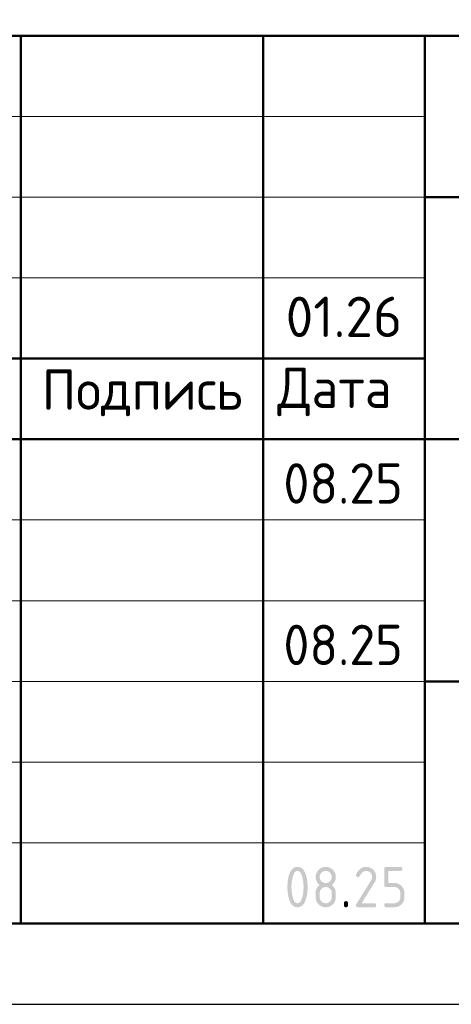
# Model space of a CAD drawing. Header units: millimetres. Extents: x 0 to 42000, y 0 to 29700.
# Tile 6 of 9: x 26992 to 29665, y 0 to 6099. Entities that reach past the tile are written whole.
import ezdxf

# ---------------------------------------------------------------- set-up
doc = ezdxf.new("R2010")
doc.units = ezdxf.units.MM
doc.layers.add('Standard', color=7, linetype='Continuous', lineweight=25)
doc.styles.add('ISOCPEUR', font='txt')

msp = doc.modelspace()

# ---------------------------------------------------------------- hatches: boundary and pattern name
at = {"layer": 'Standard', "linetype": 'Continuous', "lineweight": 25, "transparency": 33554687}
h = msp.add_hatch(color=7, dxfattribs=at)
h.paths.add_polyline_path([(28749.8, 726.3), (28749.8, 734), (28749.4, 741.6), (28749, 749.1), (28748.2, 756.4), (28747.4, 763.7), (28746.1, 770.8), (28744.9, 777.9), (28743.2, 784.8), (28742, 790), (28740.6, 794.5), (28739.1, 799), (28737.6, 802.9), (28736, 806.8), (28734.2, 810), (28732.5, 813.3), (28730.5, 815.9), (28728.6, 818.5), (28726.5, 820.4), (28724.4, 822.4), (28722.2, 823.6), (28719.9, 824.9), (28717.5, 825.6), (28715.1, 826.2), (28712.5, 826.2), (28709.9, 826.2), (28707.5, 825.6), (28705.1, 824.9), (28702.9, 823.6), (28700.6, 822.3), (28698.6, 820.4), (28696.5, 818.4), (28694.6, 815.8), (28692.7, 813.2), (28690.9, 810), (28689.2, 806.7), (28687.6, 802.8), (28686, 798.9), (28684.6, 794.4), (28683.2, 789.8), (28681.9, 784.6), (28680.2, 777.6), (28679, 770.4), (28677.7, 763.3), (28676.8, 756), (28676, 748.7), (28675.6, 741.3), (28675.2, 733.9), (28675.2, 726.3), (28675.2, 718.6), (28675.6, 711.1), (28676, 703.5), (28676.8, 696.2), (28677.6, 688.9), (28678.9, 681.8), (28680.1, 674.7), (28681.8, 667.8), (28683, 662.6), (28684.4, 658.1), (28685.8, 653.5), (28687.4, 649.7), (28689, 645.8), (28690.8, 642.5), (28692.5, 639.3), (28694.4, 636.7), (28696.4, 634.1), (28698.4, 632.2), (28700.5, 630.2), (28702.8, 628.9), (28705, 627.6), (28707.5, 627), (28709.9, 626.3), (28712.5, 626.3), (28715.1, 626.3), (28717.5, 627), (28719.9, 627.6), (28722.2, 628.9), (28724.4, 630.2), (28726.5, 632.2), (28728.6, 634.1), (28730.5, 636.7), (28732.5, 639.3), (28734.2, 642.5), (28736, 645.8), (28737.6, 649.7), (28739.1, 653.5), (28740.6, 658.1), (28742, 662.6), (28743.2, 667.8), (28744.9, 674.7), (28746.1, 681.8), (28747.4, 688.9), (28748.2, 696.2), (28749, 703.5), (28749.4, 711.1), (28749.8, 718.6)])
h.paths.add_polyline_path([(28774.9, 726.3), (28774.9, 720.7), (28774.7, 715.3), (28774.5, 709.9), (28774.2, 704.7), (28773.8, 699.5), (28773.3, 694.5), (28772.8, 689.4), (28772.1, 684.6), (28771.4, 679.8), (28770.6, 675.1), (28769.7, 670.5), (28768.7, 666.1), (28767.7, 661.6), (28766.5, 657.3), (28765.3, 653.1), (28763.9, 649), (28761.9, 643), (28759.6, 637.8), (28757.3, 632.6), (28754.7, 628.1), (28752.1, 623.7), (28749.1, 619.9), (28746.2, 616.2), (28743, 613.2), (28739.8, 610.2), (28736.3, 608), (28732.8, 605.8), (28729, 604.3), (28725.1, 602.8), (28721, 602), (28716.9, 601.3), (28712.5, 601.3), (28708.1, 601.3), (28704, 602), (28699.8, 602.8), (28696, 604.3), (28692.2, 605.7), (28688.7, 608), (28685.2, 610.2), (28682, 613.2), (28678.7, 616.1), (28675.8, 619.8), (28672.9, 623.6), (28670.3, 628), (28667.7, 632.5), (28665.4, 637.7), (28663.1, 642.9), (28661.1, 648.8), (28659.7, 652.9), (28658.5, 657.2), (28657.3, 661.4), (28656.3, 665.9), (28655.2, 670.3), (28654.4, 675), (28653.5, 679.6), (28652.9, 684.5), (28652.2, 689.3), (28651.6, 694.4), (28651.1, 699.4), (28650.8, 704.6), (28650.5, 709.8), (28650.3, 715.3), (28650.1, 720.7), (28650.1, 726.3), (28650.1, 731.9), (28650.3, 737.3), (28650.5, 742.7), (28650.8, 748), (28651.1, 753.2), (28651.6, 758.2), (28652.2, 763.3), (28652.9, 768.1), (28653.5, 772.9), (28654.4, 777.6), (28655.2, 782.2), (28656.3, 786.7), (28657.3, 791.1), (28658.5, 795.4), (28659.7, 799.7), (28661.1, 803.7), (28663.1, 809.7), (28665.4, 814.9), (28667.7, 820.1), (28670.3, 824.5), (28672.9, 829), (28675.8, 832.7), (28678.7, 836.4), (28682, 839.4), (28685.2, 842.4), (28688.7, 844.6), (28692.2, 846.8), (28696, 848.3), (28699.8, 849.8), (28704, 850.5), (28708.1, 851.3), (28712.5, 851.3), (28716.9, 851.3), (28721, 850.5), (28725.1, 849.8), (28729, 848.3), (28732.8, 846.8), (28736.3, 844.6), (28739.8, 842.3), (28743, 839.4), (28746.2, 836.4), (28749.1, 832.6), (28752.1, 828.9), (28754.7, 824.4), (28757.3, 820), (28759.6, 814.7), (28761.9, 809.5), (28763.9, 803.6), (28765.3, 799.5), (28766.5, 795.2), (28767.7, 791), (28768.7, 786.5), (28769.7, 782.1), (28770.6, 777.4), (28771.4, 772.8), (28772.1, 768), (28772.8, 763.1), (28773.3, 758.1), (28773.8, 753.1), (28774.2, 747.9), (28774.5, 742.7), (28774.7, 737.3), (28774.9, 731.9)], flags=16)
h = msp.add_hatch(color=7, dxfattribs=at)
h.paths.add_polyline_path([(28887.4, 626.3), (28891.3, 626.3), (28894.9, 627), (28898.5, 627.7), (28901.8, 629.1), (28905.1, 630.4), (28908.1, 632.5), (28911.1, 634.5), (28913.8, 637.2), (28916.6, 639.9), (28918.6, 643), (28920.6, 646), (28922, 649.3), (28923.3, 652.6), (28924, 656.3), (28924.7, 659.9), (28924.7, 663.8), (28924.7, 688.8), (28924.7, 692.7), (28924, 696.3), (28923.3, 699.9), (28922, 703.2), (28920.6, 706.5), (28918.5, 709.5), (28916.5, 712.6), (28913.8, 715.3), (28911, 718.1), (28908, 720.1), (28905, 722.2), (28901.7, 723.6), (28898.4, 724.9), (28894.8, 725.6), (28891.2, 726.3), (28887.4, 726.3), (28883.4, 726.3), (28879.8, 725.6), (28876.2, 724.9), (28872.9, 723.6), (28869.6, 722.2), (28866.6, 720.2), (28863.6, 718.1), (28860.9, 715.4), (28858.2, 712.7), (28856.1, 709.7), (28854.1, 706.6), (28852.7, 703.3), (28851.4, 700), (28850.7, 696.4), (28850, 692.7), (28850, 688.8), (28850, 663.8), (28850, 659.9), (28850.7, 656.3), (28851.4, 652.6), (28852.7, 649.3), (28854.1, 646), (28856.1, 643), (28858.2, 639.9), (28860.9, 637.2), (28863.6, 634.5), (28866.6, 632.5), (28869.6, 630.4), (28872.9, 629.1), (28876.2, 627.7), (28879.8, 627), (28883.4, 626.3)])
h.paths.add_polyline_path([(28887.4, 601.3), (28884.1, 601.3), (28881, 601.6), (28877.9, 601.9), (28874.9, 602.4), (28871.9, 603), (28869, 603.9), (28866.1, 604.7), (28863.4, 605.9), (28860.6, 607), (28858, 608.4), (28855.3, 609.9), (28852.8, 611.6), (28850.3, 613.3), (28847.9, 615.3), (28845.5, 617.3), (28843.2, 619.6), (28840.9, 621.9), (28838.9, 624.2), (28836.9, 626.7), (28835.2, 629.2), (28833.5, 631.7), (28832.1, 634.3), (28830.7, 637), (28829.5, 639.8), (28828.4, 642.5), (28827.5, 645.4), (28826.7, 648.3), (28826.1, 651.3), (28825.5, 654.3), (28825.3, 657.4), (28825, 660.5), (28825, 663.8), (28825, 688.8), (28825, 692.7), (28825.4, 696.4), (28825.8, 700.1), (28826.5, 703.6), (28827.3, 707.1), (28828.5, 710.4), (28829.7, 713.7), (28831.2, 716.8), (28832.8, 719.9), (28834.7, 722.9), (28836.7, 725.8), (28839.1, 728.6), (28841.4, 731.3), (28844.1, 733.9), (28846.9, 736.4), (28850, 738.8), (28846.9, 741.1), (28844.1, 743.7), (28841.4, 746.3), (28839.1, 749), (28836.7, 751.8), (28834.7, 754.7), (28832.8, 757.6), (28831.2, 760.8), (28829.7, 763.9), (28828.5, 767.2), (28827.3, 770.5), (28826.5, 774), (28825.8, 777.5), (28825.4, 781.2), (28825, 784.9), (28825, 788.8), (28825, 792), (28825.3, 795.1), (28825.5, 798.3), (28826.1, 801.3), (28826.7, 804.3), (28827.5, 807.2), (28828.4, 810.1), (28829.5, 812.8), (28830.7, 815.6), (28832.1, 818.2), (28833.5, 820.9), (28835.2, 823.4), (28836.9, 825.9), (28838.9, 828.3), (28840.9, 830.7), (28843.2, 833), (28845.5, 835.3), (28847.9, 837.3), (28850.3, 839.3), (28852.8, 841), (28855.3, 842.7), (28858, 844.1), (28860.6, 845.6), (28863.4, 846.7), (28866.1, 847.9), (28869, 848.7), (28871.9, 849.6), (28874.9, 850.1), (28877.9, 850.7), (28881, 851), (28884.1, 851.3), (28887.4, 851.3), (28890.6, 851.3), (28893.7, 851), (28896.8, 850.7), (28899.8, 850.1), (28902.8, 849.6), (28905.7, 848.7), (28908.6, 847.9), (28911.3, 846.7), (28914.1, 845.6), (28916.7, 844.1), (28919.4, 842.7), (28921.9, 841), (28924.4, 839.3), (28926.8, 837.3), (28929.2, 835.3), (28931.5, 833), (28933.8, 830.7), (28935.8, 828.3), (28937.8, 825.9), (28939.5, 823.4), (28941.2, 820.9), (28942.6, 818.2), (28944, 815.6), (28945.2, 812.8), (28946.3, 810.1), (28947.2, 807.2), (28948, 804.3), (28948.6, 801.3), (28949.2, 798.3), (28949.4, 795.1), (28949.7, 792), (28949.7, 788.8), (28949.7, 784.9), (28949.3, 781.2), (28949, 777.5), (28948.2, 774), (28947.4, 770.5), (28946.2, 767.2), (28945, 763.9), (28943.5, 760.8), (28941.9, 757.6), (28940, 754.7), (28938, 751.8), (28935.6, 749), (28933.3, 746.3), (28930.6, 743.7), (28927.8, 741.1), (28924.7, 738.8), (28929.2, 735.4), (28932.9, 731.6), (28936.5, 727.8), (28939.4, 723.6), (28942.2, 719.4), (28944.2, 714.8), (28946.2, 710.2), (28947.4, 705.3), (28947.7, 704), (28948, 702.4), (28948.2, 700.8), (28948.4, 698.9), (28948.6, 697), (28948.8, 694.7), (28949, 692.5), (28949.2, 689.9), (28949.3, 687.3), (28949.4, 684.4), (28949.5, 681.4), (28949.6, 678.2), (28949.7, 674.9), (28949.7, 671.3), (28949.7, 667.7), (28949.7, 663.8), (28949.7, 660.5), (28949.4, 657.4), (28949.2, 654.3), (28948.6, 651.3), (28948, 648.3), (28947.2, 645.4), (28946.3, 642.5), (28945.2, 639.8), (28944, 637), (28942.6, 634.3), (28941.2, 631.7), (28939.5, 629.2), (28937.8, 626.7), (28935.8, 624.2), (28933.8, 621.9), (28931.5, 619.6), (28929.2, 617.3), (28926.8, 615.3), (28924.4, 613.3), (28921.9, 611.6), (28919.4, 609.9), (28916.7, 608.4), (28914.1, 607), (28911.3, 605.9), (28908.6, 604.7), (28905.7, 603.9), (28902.8, 603), (28899.8, 602.4), (28896.8, 601.9), (28893.7, 601.6), (28890.6, 601.3)], flags=16)
h.paths.add_polyline_path([(28887.4, 751.2), (28891.3, 751.2), (28894.9, 751.9), (28898.5, 752.6), (28901.8, 754), (28905.1, 755.3), (28908.1, 757.4), (28911.1, 759.4), (28913.8, 762.1), (28916.6, 764.8), (28918.6, 767.9), (28920.6, 770.9), (28922, 774.2), (28923.3, 777.5), (28924, 781.2), (28924.7, 784.8), (28924.7, 788.7), (28924.7, 792.6), (28924, 796.2), (28923.3, 799.8), (28922, 803.1), (28920.6, 806.4), (28918.5, 809.5), (28916.5, 812.5), (28913.8, 815.2), (28911, 818), (28908, 820), (28905, 822.1), (28901.7, 823.5), (28898.4, 824.8), (28894.8, 825.5), (28891.2, 826.2), (28887.4, 826.2), (28883.4, 826.2), (28879.8, 825.5), (28876.2, 824.9), (28872.9, 823.5), (28869.6, 822.1), (28866.6, 820.1), (28863.6, 818), (28860.9, 815.3), (28858.2, 812.6), (28856.1, 809.6), (28854.1, 806.6), (28852.7, 803.2), (28851.4, 799.9), (28850.7, 796.3), (28850, 792.7), (28850, 788.7), (28850, 784.8), (28850.7, 781.2), (28851.4, 777.5), (28852.7, 774.2), (28854.1, 770.9), (28856.1, 767.9), (28858.2, 764.8), (28860.9, 762.1), (28863.6, 759.4), (28866.6, 757.4), (28869.6, 755.3), (28872.9, 754), (28876.2, 752.6), (28879.8, 751.9), (28883.4, 751.2)])
for points in [[(29137.2, 851.3), (29140.4, 851.3), (29143.5, 851), (29146.6, 850.7), (29149.7, 850.1), (29152.7, 849.6), (29155.5, 848.7), (29158.4, 847.9), (29161.2, 846.7), (29164, 845.6), (29166.6, 844.2), (29169.2, 842.7), (29171.8, 841), (29174.3, 839.3), (29176.7, 837.3), (29179.1, 835.3), (29181.4, 833), (29183.6, 830.7), (29185.7, 828.3), (29187.6, 825.9), (29189.4, 823.4), (29191.1, 820.9), (29192.5, 818.2), (29193.9, 815.6), (29195.1, 812.8), (29196.2, 810.1), (29197.1, 807.2), (29197.9, 804.3), (29198.5, 801.3), (29199.1, 798.3), (29199.4, 795.2), (29199.6, 792), (29199.6, 788.8), (29199.6, 784.4), (29198.9, 779.9), (29198.2, 775.4), (29196.8, 770.9), (29195.4, 766.4), (29193.2, 761.9), (29191.1, 757.4), (29188.3, 752.8), (29109.5, 626.3), (29187.2, 626.3), (29188.7, 626.3), (29190.1, 626.1), (29191.4, 625.9), (29192.6, 625.6), (29193.8, 625.2), (29194.8, 624.6), (29195.7, 624), (29196.5, 623.2), (29197.3, 622.4), (29197.9, 621.4), (29198.5, 620.5), (29198.9, 619.3), (29199.2, 618.1), (29199.4, 616.7), (29199.6, 615.4), (29199.6, 613.8), (29199.6, 612.2), (29199.4, 610.9), (29199.2, 609.5), (29198.9, 608.3), (29198.5, 607.2), (29197.9, 606.2), (29197.3, 605.2), (29196.5, 604.4), (29195.7, 603.6), (29194.8, 603), (29193.8, 602.5), (29192.6, 602.1), (29191.4, 601.7), (29190.1, 601.5), (29188.7, 601.3), (29187.2, 601.3), (29087.2, 601.3), (29085.6, 601.3), (29084.2, 601.5), (29082.9, 601.7), (29081.7, 602.1), (29080.5, 602.5), (29079.6, 603), (29078.6, 603.6), (29077.8, 604.4), (29077, 605.2), (29076.4, 606.2), (29075.9, 607.1), (29075.5, 608.3), (29075.1, 609.5), (29074.9, 610.9), (29074.7, 612.2), (29074.7, 613.8), (29074.7, 615.7), (29075.2, 617.5), (29075.7, 619.3), (29076.8, 621), (29168.4, 768.1), (29170, 770.6), (29171.1, 773.2), (29172.3, 775.7), (29173.1, 778.3), (29173.9, 780.9), (29174.3, 783.5), (29174.7, 786.1), (29174.7, 788.7), (29174.7, 792.6), (29174, 796.2), (29173.3, 799.8), (29171.9, 803.1), (29170.5, 806.4), (29168.5, 809.5), (29166.4, 812.5), (29163.7, 815.3), (29160.9, 818), (29157.9, 820.1), (29154.9, 822.1), (29151.6, 823.5), (29148.2, 824.9), (29144.6, 825.6), (29141, 826.2), (29137.2, 826.2), (29134.5, 826.2), (29131.9, 825.8), (29129.3, 825.3), (29126.8, 824.3), (29124.2, 823.3), (29121.7, 821.8), (29119.2, 820.3), (29116.8, 818.4), (29114.3, 816.4), (29111.9, 814), (29109.5, 811.5), (29107.2, 808.6), (29104.8, 805.6), (29102.5, 802.2), (29100.2, 798.7), (29098, 794.8), (29097.1, 793.3), (29096, 792.2), (29094.9, 791), (29093.6, 790.3), (29092.2, 789.5), (29090.6, 789.1), (29089, 788.8), (29087.2, 788.8), (29085.6, 788.8), (29084.2, 789), (29082.9, 789.1), (29081.7, 789.5), (29080.5, 789.9), (29079.6, 790.5), (29078.6, 791.1), (29077.8, 791.9), (29077, 792.7), (29076.4, 793.6), (29075.9, 794.6), (29075.5, 795.8), (29075.1, 797), (29074.9, 798.3), (29074.7, 799.7), (29074.7, 801.2), (29074.7, 802.7), (29075, 803.9), (29075.3, 805.2), (29075.8, 806.4), (29078.7, 812), (29081.9, 816.9), (29085, 821.8), (29088.4, 826), (29091.8, 830.2), (29095.4, 833.7), (29099, 837.2), (29102.8, 840.1), (29106.6, 842.9), (29110.7, 845), (29114.8, 847.1), (29119.1, 848.5), (29123.4, 849.9), (29127.9, 850.6), (29132.4, 851.3)], [(29249.6, 738.8), (29249.6, 838.8), (29249.6, 840.4), (29249.8, 841.7), (29250, 843.1), (29250.4, 844.3), (29250.8, 845.4), (29251.3, 846.4), (29251.9, 847.4), (29252.7, 848.2), (29253.5, 848.9), (29254.5, 849.5), (29255.4, 850.1), (29256.6, 850.5), (29257.8, 850.9), (29259.1, 851.1), (29260.5, 851.3), (29262.1, 851.3), (29349.3, 851.3), (29350.9, 851.3), (29352.2, 851.1), (29353.6, 850.9), (29354.8, 850.5), (29356, 850.1), (29356.9, 849.5), (29357.9, 848.9), (29358.7, 848.2), (29359.5, 847.4), (29360.1, 846.4), (29360.6, 845.4), (29361, 844.2), (29361.4, 843.1), (29361.6, 841.7), (29361.8, 840.3), (29361.8, 838.8), (29361.8, 837.2), (29361.6, 835.8), (29361.4, 834.5), (29361, 833.3), (29360.6, 832.1), (29360.1, 831.1), (29359.5, 830.2), (29358.7, 829.4), (29357.9, 828.6), (29356.9, 828), (29356, 827.4), (29354.8, 827), (29353.6, 826.6), (29352.2, 826.4), (29350.9, 826.2), (29349.3, 826.2), (29274.6, 826.2), (29274.6, 751.3), (29312, 751.3), (29315.3, 751.3), (29318.4, 751), (29321.5, 750.8), (29324.5, 750.2), (29327.5, 749.6), (29330.4, 748.7), (29333.2, 747.9), (29336, 746.7), (29338.8, 745.6), (29341.4, 744.2), (29344, 742.7), (29346.6, 741), (29349.1, 739.3), (29351.5, 737.3), (29353.9, 735.3), (29356.1, 733), (29358.4, 730.7), (29360.4, 728.2), (29362.4, 725.8), (29364.1, 723.3), (29365.8, 720.8), (29367.2, 718.1), (29368.7, 715.5), (29369.8, 712.7), (29370.9, 710), (29371.8, 707.1), (29372.7, 704.2), (29373.2, 701.2), (29373.8, 698.2), (29374.1, 695.1), (29374.4, 692), (29374.4, 688.8), (29374.4, 663.8), (29374.4, 660.6), (29374.1, 657.4), (29373.8, 654.3), (29373.2, 651.3), (29372.6, 648.3), (29371.8, 645.4), (29370.9, 642.5), (29369.8, 639.8), (29368.6, 637), (29367.2, 634.4), (29365.8, 631.7), (29364.1, 629.2), (29362.3, 626.7), (29360.3, 624.3), (29358.3, 621.9), (29356, 619.6), (29353.7, 617.3), (29351.3, 615.3), (29348.9, 613.3), (29346.4, 611.6), (29343.9, 609.9), (29341.2, 608.4), (29338.6, 607), (29335.9, 605.9), (29333.1, 604.7), (29330.2, 603.9), (29327.4, 603), (29324.4, 602.4), (29321.4, 601.9), (29318.3, 601.6), (29315.2, 601.3), (29312, 601.3), (29262.1, 601.3), (29260.5, 601.3), (29259.1, 601.5), (29257.8, 601.7), (29256.6, 602.1), (29255.4, 602.5), (29254.5, 603), (29253.5, 603.6), (29252.7, 604.4), (29251.9, 605.2), (29251.3, 606.2), (29250.8, 607.2), (29250.4, 608.3), (29250, 609.5), (29249.8, 610.9), (29249.6, 612.2), (29249.6, 613.8), (29249.6, 615.4), (29249.8, 616.7), (29250, 618.1), (29250.4, 619.3), (29250.8, 620.5), (29251.3, 621.4), (29251.9, 622.4), (29252.7, 623.2), (29253.5, 624), (29254.5, 624.6), (29255.4, 625.2), (29256.6, 625.6), (29257.8, 625.9), (29259.1, 626.1), (29260.5, 626.3), (29262.1, 626.3), (29311.9, 626.3), (29315.8, 626.3), (29319.5, 627), (29323.1, 627.7), (29326.4, 629.1), (29329.7, 630.4), (29332.7, 632.5), (29335.7, 634.5), (29338.5, 637.2), (29341.2, 639.9), (29343.2, 643), (29345.2, 646), (29346.6, 649.3), (29348, 652.6), (29348.6, 656.3), (29349.3, 659.9), (29349.3, 663.8), (29349.3, 688.8), (29349.3, 692.7), (29348.6, 696.3), (29347.9, 699.9), (29346.6, 703.2), (29345.2, 706.5), (29343.2, 709.5), (29341.1, 712.6), (29338.4, 715.3), (29335.6, 718), (29332.6, 720.1), (29329.6, 722.2), (29326.3, 723.5), (29323, 724.9), (29319.4, 725.6), (29315.8, 726.3), (29311.9, 726.3), (29262.1, 726.3), (29260.5, 726.3), (29259.1, 726.5), (29257.8, 726.7), (29256.6, 727.1), (29255.4, 727.5), (29254.5, 728), (29253.5, 728.6), (29252.7, 729.4), (29251.9, 730.2), (29251.3, 731.2), (29250.8, 732.1), (29250.4, 733.3), (29250, 734.5), (29249.8, 735.9), (29249.6, 737.2)], [(28999.8, 626.3), (28999.8, 627.9), (29000, 629.3), (29000.2, 630.6), (29000.6, 631.8), (29001, 633), (29001.6, 634), (29002.2, 634.9), (29003, 635.7), (29003.7, 636.5), (29004.7, 637.1), (29005.7, 637.7), (29006.9, 638.1), (29008.1, 638.5), (29009.4, 638.7), (29010.8, 638.9), (29012.3, 638.9), (29013.9, 638.9), (29015.3, 638.7), (29016.7, 638.5), (29017.8, 638.1), (29019, 637.7), (29020, 637.1), (29021, 636.5), (29021.7, 635.7), (29022.5, 634.9), (29023.1, 634), (29023.7, 633), (29024.1, 631.8), (29024.5, 630.6), (29024.7, 629.3), (29024.9, 627.9), (29024.9, 626.3), (29024.9, 613.8), (29024.9, 612.2), (29024.7, 610.9), (29024.5, 609.5), (29024.1, 608.3), (29023.7, 607.2), (29023.1, 606.2), (29022.5, 605.2), (29021.7, 604.4), (29021, 603.6), (29020, 603), (29019, 602.5), (29017.8, 602.1), (29016.7, 601.7), (29015.3, 601.5), (29013.9, 601.3), (29012.3, 601.3), (29010.8, 601.3), (29009.4, 601.5), (29008.1, 601.7), (29006.9, 602.1), (29005.7, 602.5), (29004.7, 603), (29003.7, 603.6), (29003, 604.4), (29002.2, 605.2), (29001.6, 606.2), (29001, 607.2), (29000.6, 608.3), (29000.2, 609.5), (29000, 610.9), (28999.8, 612.2), (28999.8, 613.8)]]:
    msp.add_hatch(color=7, dxfattribs=at).paths.add_polyline_path(points, flags=16)

# ---------------------------------------------------------------- linework, layer by layer
at = {"layer": 'Standard', "color": 7, "linetype": 'Continuous', "lineweight": 50, "transparency": 33554687}
for p, q in [((23000, 6000), (41500, 6000)), ((27000, 500), (27000, 6000)), ((28500, 500), (28500, 6000)), ((29500, 500), (29500, 6000)), ((29500, 5000), (41500, 5000)), ((23000, 4000), (29500, 4000)), ((23000, 4000), (29500, 4000)), ((23000, 4000), (29500, 4000)), ((23000, 3500), (29500, 3500)), ((23000, 3500), (29500, 3500)), ((29500, 3500), (41500, 3500)), ((29500, 2000), (41500, 2000))]:
    msp.add_line(p, q, dxfattribs=at)
at = {"layer": 'Standard', "color": 7, "linetype": 'Continuous', "lineweight": 13, "transparency": 33554687}
for p, q in [((23000, 5500), (29500, 5500)), ((23000, 5000), (29500, 5000)), ((23000, 4500), (29500, 4500)), ((23000, 3000), (29500, 3000)), ((23000, 2500), (29500, 2500)), ((23000, 2500), (29500, 2500)), ((23000, 2000), (29500, 2000)), ((23000, 2000), (29500, 2000)), ((23000, 1500), (29500, 1500)), ((23000, 1000), (29500, 1000))]:
    msp.add_line(p, q, dxfattribs=at)
at = {"layer": 'Standard', "color": 7, "linetype": 'Continuous', "lineweight": 25, "transparency": 33554687}
msp.add_line((23000, 500), (41500, 500), dxfattribs=at)
msp.add_line((23000, 500), (41500, 500), dxfattribs=at)
msp.add_line((23000, 500), (41500, 500), dxfattribs=at)
msp.add_lwpolyline([(0, 0), (42000, 0), (42000, 29700), (0, 29700), (0, 0)], close=True, dxfattribs=at)
at = {"layer": 'Standard', "color": 7, "linetype": 'Continuous', "lineweight": 50, "transparency": 33554687}
msp.add_lwpolyline([(2000, 29200), (41500, 29200), (41500, 500), (2000, 500), (2000, 29200)], close=True, dxfattribs=at)
at = {"layer": 'Standard', "color": 7, "linetype": 'Continuous', "lineweight": 13, "transparency": 33554687}
for points in [[(2000, 29200), (2000, 500), (41500, 500), (41500, 29200), (2000, 29200)], [(41500, 500), (23000, 500), (23000, 6000), (41500, 6000), (41500, 500)]]:
    msp.add_lwpolyline(points, dxfattribs=at)
at = {"layer": 'Standard', "color": 7, "linetype": 'Continuous', "lineweight": 25, "transparency": 33554687}
msp.add_lwpolyline([(41500, 6000), (23000, 6000), (23000, 500), (41500, 500), (41500, 6000)], dxfattribs=at)

# ---------------------------------------------------------------- texts
at = {"layer": 'Standard', "color": 7, "linetype": 'Continuous', "lineweight": 13, "transparency": 33554687, "insert": (29000, 4258.3), "char_height": 250, "width": 834.848, "attachment_point": 5, "style": 'ISOCPEUR'}
msp.add_mtext('\\A1;{\\fISOCPEUR|i0|b0;\\H250.000000;\\W1.000000;\\C7;01.26}\\P', dxfattribs=at)
at = {"layer": 'Standard', "color": 7, "linetype": 'Continuous', "lineweight": 25, "transparency": 33554687, "char_height": 250, "attachment_point": 7, "style": 'ISOCPEUR'}
for s, insert, width in [('\\W0.96;Подпись', (27129.4, 3642.8), 1344.28), ('\\W0.94;Дата', (28587.7, 3642.8), 967.736), ('\\W0.94;08.25', (28625.1, 3101.3), 891.679), ('\\W0.94;08.25', (28625.1, 2101.3), 891.679)]:
    msp.add_mtext(s, dxfattribs=dict(at, insert=insert, width=width))

doc.saveas('drawing.dxf')
